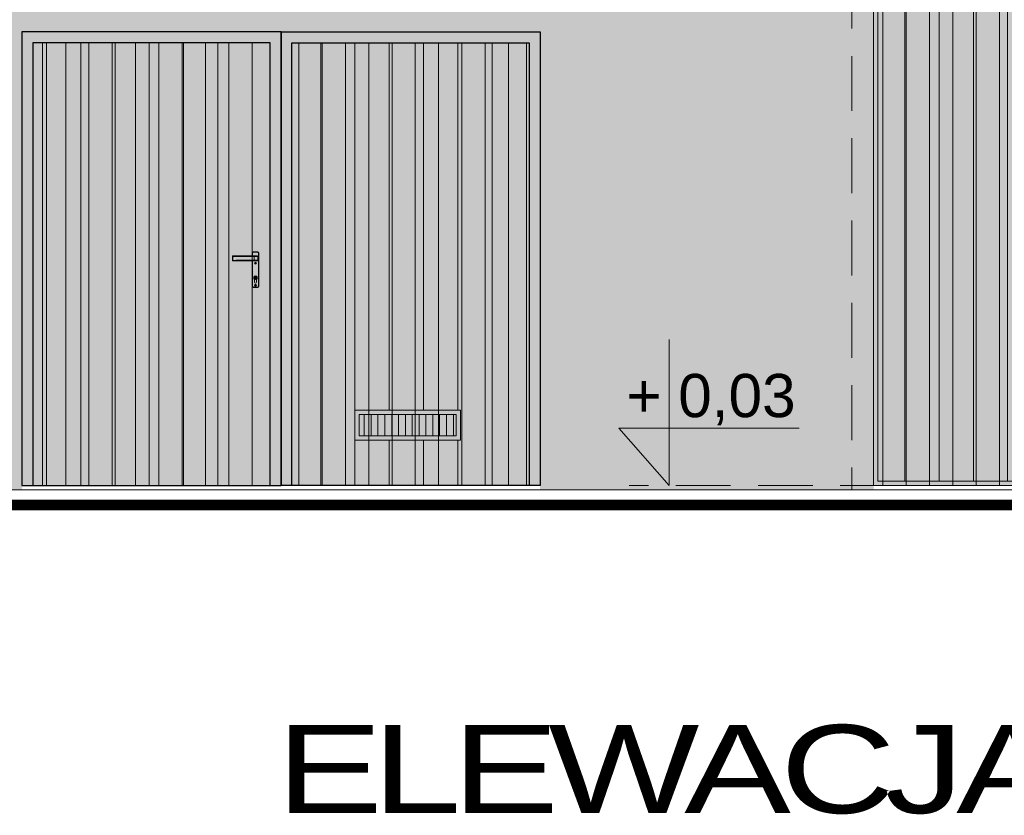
# Model space of a CAD drawing. Header units: millimetres. Extents: x 14041 to 23361, y -6349 to 12956.
# Tile 58 of 106: x 20943 to 21399, y 3508 to 3877. Entities that reach past the tile are written whole.
import ezdxf

# ---------------------------------------------------------------- set-up
doc = ezdxf.new("R2010")
doc.units = ezdxf.units.MM
doc.linetypes.add('KRESKOWA', pattern=[19.05, 12.7, -6.35])
for name, color, linetype, lineweight in [('A-opisy', 7, 'Continuous', 18), ('A-rzędne projektowane', 7, 'Continuous', 20), ('A-stolarka', 5, 'Continuous', 15), ('A-wypełnienie', 252, 'Continuous', 9), ('E-obrys', 7, 'Continuous', 9)]:
    doc.layers.add(name, color=color, linetype=linetype, lineweight=lineweight)
doc.styles.add('OP.3', font='arial.ttf', dxfattribs={"height": 16})

msp = doc.modelspace()

# ---------------------------------------------------------------- hatches: boundary and pattern name
at = {"layer": 'A-stolarka', "ltscale": 2, "transparency": 33554687}
h = msp.add_hatch(dxfattribs=at)
h.set_pattern_fill('ANSI31', angle=45)
h.set_pattern_definition([(90, (-4755.0285, -5657.2575), (-3.175, 2e-16), [])])
h.paths.add_polyline_path([(21099.8, 3694.08), (21099.8, 3684.08), (21144.8, 3684.08), (21144.8, 3694.08)])
at = {"layer": 'A-wypełnienie', "lineweight": 15, "ltscale": 2, "transparency": 33554687}
h = msp.add_hatch(color=253, dxfattribs=at)
h.dxf.hatch_style = 1
h.paths.add_polyline_path([(19988.04, 3659.13), (19988.04, 3939.18), (19658.04, 3939.18), (19658.04, 3959.18), (19658.04, 3963.18), (20903.04, 3963.18), (20903.04, 3939.18), (20588.04, 3936.18), (20588.04, 3659.13), (20943.62, 3659.13), (20943.62, 3871.13), (21183.62, 3871.13), (21183.62, 3659.13), (21338.04, 3659.13), (21338.04, 3936.18), (21033.04, 3939.18), (21033.04, 3963.18), (22243.04, 3963.18), (22243.04, 3939.18), (22223.04, 3936.18), (22223.04, 3659.13), (22273.04, 3659.13), (22273.04, 4001.13), (19628.04, 4001.13), (19628.04, 3659.13), (19678.04, 3659.13), (19678.04, 3936.18), (19828.04, 3936.18), (19828.04, 3659.13)])
at = {"layer": 'A-wypełnienie', "ltscale": 10, "transparency": 33554687}
h = msp.add_hatch(dxfattribs=at)
h.set_pattern_fill('ANSI31', color=253, scale=3.4, angle=45)
h.set_pattern_definition([(90, (1350, 0), (-10.795, 7e-16), [])])
h.paths.add_polyline_path([(21338.04, 3936.18), (21938.04, 3936.18), (21938.04, 3661.13), (21338.04, 3661.13)])
at = {"layer": 'A-wypełnienie', "lineweight": 15, "ltscale": 2, "transparency": 33554687}
h = msp.add_hatch(color=252, dxfattribs=at)
h.dxf.hatch_style = 1
h.paths.add_polyline_path([(21338.04, 3936.18), (21948.04, 3936.18), (21948.04, 3661.13), (21338.04, 3661.13)])
h = msp.add_hatch(color=252, dxfattribs=at)
h.dxf.hatch_style = 1
h.paths.add_polyline_path([(20943.62, 3871.13), (21183.62, 3871.13), (21183.62, 3661.13), (20943.62, 3661.13)])
at = {"layer": 'A-wypełnienie', "ltscale": 10, "transparency": 33554687}
h = msp.add_hatch(dxfattribs=at)
h.set_pattern_fill('ANSI31', color=253, scale=3.4, angle=45)
h.paths.add_polyline_path([(21058.62, 3866.13), (20948.62, 3866.13), (20948.62, 3661.13), (21058.62, 3661.13)])
h.paths.add_polyline_path([(21068.62, 3661.13), (21178.62, 3661.13), (21178.62, 3866.13), (21068.62, 3866.13)])
at = {"layer": 'E-obrys', "lineweight": 15, "ltscale": 2, "transparency": 33554687}
h = msp.add_hatch(dxfattribs=at)
h.set_pattern_fill('ANSI31', scale=5, angle=45)
h.set_pattern_definition([(90, (1350, 0), (-15.875, 1e-15), [])])
h.paths.add_polyline_path([(21636.04, 3663.13), (21636.04, 3934.18), (21340.04, 3934.18), (21340.04, 3663.13)])
h.paths.add_polyline_path([(21468.54, 3696.08), (21517.54, 3696.08), (21517.54, 3682.08), (21468.54, 3682.08)], flags=16)
edge = h.paths.add_edge_path(flags=16)
edge.add_spline(control_points=[(21624.56, 3765.48), (21625.17, 3765.48), (21625.78, 3765.48), (21626.39, 3765.48)], knot_values=[0, 0, 0, 0, 1, 1, 1, 1], degree=3, periodic=0)
edge.add_line((21626.39, 3765.48), (21629.99, 3765.9))
edge.add_line((21630.03, 3765.52), (21627.43, 3765.22))
edge.add_line((21627.43, 3765.22), (21627.43, 3756.45))
edge.add_arc((21626.73, 3756.45), 0.45, 270, 360, ccw=False)
edge.add_line((21626.73, 3756), (21624.23, 3756))
edge.add_arc((21624.23, 3756.45), 0.7, 180, 270, ccw=False)
edge.add_line((21623.53, 3756.45), (21623.53, 3765.22))
edge.add_line((21623.53, 3765.22), (21620.92, 3765.52))
edge.add_line((21620.96, 3765.9), (21624.56, 3765.48))
edge = h.paths.add_edge_path(flags=16)
edge.add_line((21620.92, 3767.27), (21623.53, 3767.57))
edge.add_line((21623.53, 3767.57), (21623.53, 3768.85))
edge.add_arc((21624.23, 3768.85), 0.45, 90, 180, ccw=False)
edge.add_line((21624.23, 3769.3), (21626.73, 3769.3))
edge.add_arc((21626.73, 3768.85), 0.45, 0, 90, ccw=False)
edge.add_line((21627.43, 3768.85), (21627.43, 3767.57))
edge.add_line((21627.43, 3767.57), (21630.03, 3767.27))
edge.add_line((21629.99, 3766.9), (21626.39, 3767.31))
edge.add_spline(control_points=[(21626.39, 3767.31), (21625.78, 3767.31), (21625.17, 3767.31), (21624.56, 3767.31)], knot_values=[0, 0, 0, 0, 1, 1, 1, 1], degree=3, periodic=0)
edge.add_line((21624.56, 3767.31), (21620.96, 3766.9))
h.paths.add_polyline_path([(21625.9, 3768.3, 1), (21625.05, 3768.3, 1)], flags=16)
h.paths.add_polyline_path([(21470.54, 3694.08), (21515.54, 3694.08), (21515.54, 3684.08), (21470.54, 3684.08)], flags=0)
h.paths.add_polyline_path([(21625.9, 3757, 1), (21625.05, 3757, 1)], flags=0)
h.paths.add_polyline_path([(21626.03, 3758.45, -1), (21624.93, 3758.45), (21624.98, 3759.71, -0.67573), (21625.59, 3761.29, -0.668109), (21626.03, 3759.68)], flags=0)
h = msp.add_hatch(dxfattribs=at)
h.set_pattern_fill('ANSI31', scale=5, angle=45)
h.paths.add_polyline_path([(21058.62, 3866.13), (20948.62, 3866.13), (20948.62, 3661.13), (21058.62, 3661.13)])
h.paths.add_polyline_path([(21178.62, 3661.13), (21178.62, 3866.13), (21068.62, 3866.13), (21068.62, 3661.13)])
h.paths.add_polyline_path([(21053.35, 3753.32, -0.414214), (21052.85, 3752.82), (21050.75, 3753.02), (21053.15, 3753.32), (21052.85, 3769.12), (21050.75, 3769.32), (21052.85, 3769.32, -0.414214), (21053.15, 3768.82), (21053.15, 3753.32)], is_closed=False, flags=16)
h.paths.add_polyline_path([(21051.17, 3765.14), (21050.45, 3765.14), (21050.45, 3753.32, 0.414214), (21050.75, 3752.82), (21052.85, 3752.82, 0.414214), (21052.85, 3753.02), (21050.75, 3753.02, -0.414214), (21050.45, 3753.32), (21050.25, 3765.14), (21042.93, 3765.44), (21051.25, 3765.44)], is_closed=False, flags=16)
h.paths.add_polyline_path([(21051.25, 3765.44), (21051.17, 3767.44), (21052.95, 3767.14), (21052.65, 3765.14), (21051.25, 3765.44), (21042.74, 3765.14), (21050.45, 3765.14), (21051.17, 3765.14)], is_closed=False, flags=16)
h.paths.add_polyline_path([(21051.25, 3767.14), (21042.74, 3767.44), (21050.45, 3767.44), (21050.45, 3768.82, -0.414214), (21050.75, 3769.12), (21053.35, 3768.82, 0.414214), (21052.85, 3769.32), (21050.75, 3769.12, 0.414214), (21050.45, 3768.82), (21050.45, 3767.44), (21051.17, 3767.44)], is_closed=False, flags=16)
h.paths.add_polyline_path([(21097.8, 3696.08), (21146.8, 3696.08), (21146.8, 3682.08), (21097.8, 3682.08)], flags=16)
h.paths.add_polyline_path([(21051.31, 3755.33), (21051.31, 3756.58, -3.186141), (21052.3, 3756.58), (21052.3, 3755.33, -1)], flags=0)
h.paths.add_polyline_path([(21052.21, 3764.09, 1), (21051.39, 3764.09, 1)], flags=0)
h.paths.add_polyline_path([(21052.21, 3753.79, 1), (21051.39, 3753.79, 1)], flags=0)
h.paths.add_polyline_path([(21052.5, 3757.29, 1), (21051.1, 3757.29, 1)], flags=0)
h.paths.add_polyline_path([(21099.8, 3694.08), (21144.8, 3694.08), (21144.8, 3684.08), (21099.8, 3684.08)], flags=0)

# ---------------------------------------------------------------- linework, layer by layer
msp.add_line((21063.62, 3871.13), (21063.62, 3661.13))
msp.add_line((21063.62, 3871.13), (21063.62, 3661.13))
for points in [[(21063.62, 3871.13), (20943.62, 3871.13), (20943.62, 3661.13), (21063.62, 3661.13)], [(21063.62, 3871.13), (21183.62, 3871.13), (21183.62, 3661.13), (21063.62, 3661.13)], [(21058.62, 3866.13), (20948.62, 3866.13), (20948.62, 3661.13), (21058.62, 3661.13)], [(21068.62, 3866.13), (21178.62, 3866.13), (21178.62, 3661.13), (21068.62, 3661.13)]]:
    msp.add_lwpolyline(points, close=True)
at = {"layer": 'A-rzędne projektowane'}
msp.add_lwpolyline([(21243.44, 3728.75), (21243.44, 3661.13), (21220.12, 3687.68), (21303.54, 3687.68)], dxfattribs=at)
at = {"layer": 'A-stolarka', "color": 7, "linetype": 'Continuous', "ltscale": 25.4}
for p, q in [((21041.15, 3767.24), (21041.15, 3765.34)), ((21041.15, 3767.24), (21041.3, 3767.24)), ((21041.3, 3765.34), (21041.3, 3767.24)), ((21041.3, 3767.24), (21042.64, 3767.24)), ((21041.4, 3767.44), (21041.35, 3767.44)), ((21042.74, 3767.44), (21041.4, 3767.44)), ((21051.17, 3767.44), (21042.74, 3767.44)), ((21042.78, 3767.19), (21042.93, 3767.14)), ((21042.88, 3767.29), (21042.93, 3767.14)), ((21042.93, 3767.14), (21051.25, 3767.14)), ((21050.25, 3768.82), (21050.25, 3767.44)), ((21050.25, 3768.82), (21050.45, 3768.82)), ((21050.45, 3767.44), (21050.45, 3768.82)), ((21052.85, 3769.32), (21050.75, 3769.32)), ((21050.75, 3769.32), (21050.75, 3769.12)), ((21050.75, 3769.12), (21052.85, 3769.12)), ((21052.65, 3767.44), (21051.17, 3767.44)), ((21051.25, 3767.14), (21051.25, 3765.44)), ((21051.25, 3767.14), (21052.95, 3767.14)), ((21052.85, 3769.12), (21052.85, 3769.32)), ((21052.95, 3765.44), (21052.95, 3767.14)), ((21053.15, 3768.82), (21053.15, 3753.32)), ((21053.15, 3768.82), (21053.35, 3768.82)), ((21053.35, 3753.32), (21053.35, 3768.82)), ((21041.3, 3765.34), (21041.15, 3765.34)), ((21042.64, 3765.34), (21041.3, 3765.34)), ((21041.35, 3765.14), (21041.4, 3765.14)), ((21041.4, 3765.14), (21042.74, 3765.14)), ((21042.74, 3765.14), (21051.17, 3765.14)), ((21042.78, 3765.39), (21042.93, 3765.44)), ((21042.88, 3765.29), (21042.93, 3765.44)), ((21051.25, 3765.44), (21042.93, 3765.44)), ((21050.25, 3765.14), (21050.25, 3753.32)), ((21050.45, 3753.32), (21050.45, 3765.14)), ((21051.17, 3765.14), (21052.65, 3765.14)), ((21052.95, 3765.44), (21051.25, 3765.44)), ((21051.56, 3764.14), (21051.56, 3764.04)), ((21051.56, 3764.13), (21051.56, 3764.14)), ((21051.76, 3764.13), (21051.56, 3764.13)), ((21051.56, 3764.13), (21051.56, 3764.05)), ((21051.56, 3764.05), (21051.56, 3764.04)), ((21051.56, 3764.05), (21051.76, 3764.05)), ((21051.56, 3764.04), (21051.75, 3764.04)), ((21051.76, 3764.34), (21051.75, 3764.14)), ((21051.76, 3764.13), (21051.75, 3764.14)), ((21051.76, 3764.05), (21051.75, 3764.04)), ((21051.85, 3764.34), (21051.76, 3764.34)), ((21051.76, 3764.33), (21051.76, 3764.34)), ((21051.84, 3764.33), (21051.76, 3764.33)), ((21051.76, 3764.33), (21051.76, 3764.13)), ((21051.76, 3764.05), (21051.76, 3763.85)), ((21051.76, 3763.85), (21051.76, 3763.84)), ((21051.76, 3763.85), (21051.84, 3763.85)), ((21051.76, 3763.84), (21051.85, 3763.84)), ((21051.84, 3764.33), (21051.85, 3764.34)), ((21051.84, 3764.13), (21051.84, 3764.33)), ((21051.84, 3764.13), (21051.85, 3764.14)), ((21052.04, 3764.13), (21051.84, 3764.13)), ((21051.84, 3764.05), (21051.85, 3764.04)), ((21051.84, 3763.85), (21051.84, 3764.05)), ((21051.84, 3764.05), (21052.04, 3764.05)), ((21051.84, 3763.85), (21051.85, 3763.84)), ((21052.05, 3764.14), (21051.85, 3764.14)), ((21051.85, 3763.84), (21051.85, 3764.04)), ((21052.04, 3764.13), (21052.05, 3764.14)), ((21052.04, 3764.05), (21052.04, 3764.13)), ((21052.04, 3764.05), (21052.05, 3764.04)), ((21052.05, 3764.04), (21052.05, 3764.14)), ((21051.7, 3757.34), (21051.7, 3757.64)), ((21051.7, 3757.64), (21051.9, 3757.64)), ((21051.8, 3757.54), (21051.8, 3757.44)), ((21051.9, 3757.54), (21051.8, 3757.54)), ((21051.8, 3757.44), (21051.9, 3757.44)), ((21051.9, 3757.64), (21051.9, 3757.54)), ((21051.9, 3757.44), (21051.9, 3757.04)), ((21050.25, 3753.32), (21050.45, 3753.32)), ((21052.85, 3753.02), (21050.75, 3753.02)), ((21050.75, 3752.82), (21050.75, 3753.02)), ((21051.3, 3756.57), (21051.3, 3755.32)), ((21051.31, 3755.33), (21051.31, 3756.58)), ((21051.56, 3753.84), (21051.56, 3753.74)), ((21051.56, 3753.83), (21051.56, 3753.84)), ((21051.76, 3753.83), (21051.56, 3753.83)), ((21051.56, 3753.83), (21051.56, 3753.75)), ((21051.56, 3753.75), (21051.56, 3753.74)), ((21051.56, 3753.75), (21051.76, 3753.75)), ((21051.56, 3753.74), (21051.75, 3753.74)), ((21051.8, 3757.34), (21051.7, 3757.34)), ((21051.7, 3756.74), (21051.7, 3757.24)), ((21051.7, 3757.24), (21051.8, 3757.24)), ((21051.8, 3756.74), (21051.7, 3756.74)), ((21051.76, 3754.04), (21051.75, 3753.84)), ((21051.76, 3753.83), (21051.75, 3753.84)), ((21051.76, 3753.75), (21051.75, 3753.74)), ((21051.85, 3754.04), (21051.76, 3754.04)), ((21051.76, 3754.03), (21051.76, 3754.04)), ((21051.84, 3754.03), (21051.76, 3754.03)), ((21051.76, 3754.03), (21051.76, 3753.83)), ((21051.76, 3753.75), (21051.76, 3753.55)), ((21051.76, 3753.55), (21051.76, 3753.54)), ((21051.76, 3753.55), (21051.84, 3753.55)), ((21051.76, 3753.54), (21051.85, 3753.54)), ((21051.8, 3757.24), (21051.8, 3757.34)), ((21051.9, 3757.04), (21051.8, 3757.04)), ((21051.8, 3757.04), (21051.8, 3756.74)), ((21051.84, 3754.03), (21051.85, 3754.04)), ((21051.84, 3753.83), (21051.84, 3754.03)), ((21051.84, 3753.83), (21051.85, 3753.84)), ((21052.04, 3753.83), (21051.84, 3753.83)), ((21051.84, 3753.75), (21051.85, 3753.74)), ((21051.84, 3753.55), (21051.84, 3753.75)), ((21051.84, 3753.75), (21052.04, 3753.75)), ((21051.84, 3753.55), (21051.85, 3753.54)), ((21052.05, 3753.84), (21051.85, 3753.84)), ((21051.85, 3753.54), (21051.85, 3753.74)), ((21052.04, 3753.83), (21052.05, 3753.84)), ((21052.04, 3753.75), (21052.04, 3753.83)), ((21052.04, 3753.75), (21052.05, 3753.74)), ((21052.05, 3753.74), (21052.05, 3753.84)), ((21052.3, 3756.58), (21052.3, 3755.33)), ((21052.3, 3755.32), (21052.3, 3756.57)), ((21052.85, 3753.02), (21052.85, 3752.82)), ((21053.15, 3753.32), (21053.35, 3753.32)), ((21050.75, 3752.82), (21052.85, 3752.82))]:
    msp.add_line(p, q, dxfattribs=at)
at = {"layer": 'A-stolarka', "color": 7, "ltscale": 2}
msp.add_lwpolyline([(21097.8, 3696.08), (21097.8, 3682.08), (21146.8, 3682.08), (21146.8, 3696.08)], close=True, dxfattribs=at)
msp.add_lwpolyline([(21099.8, 3694.08), (21099.8, 3684.08), (21144.8, 3684.08), (21144.8, 3694.08), (21099.8, 3694.08)], dxfattribs=at)
at = {"layer": 'A-stolarka', "color": 7, "linetype": 'Continuous', "ltscale": 25.4}
for centre, radius in [((21051.8, 3764.09), 0.51), ((21051.8, 3764.09), 0.408), ((21051.8, 3757.29), 0.7), ((21051.8, 3753.79), 0.51), ((21051.8, 3753.79), 0.408)]:
    msp.add_circle(centre, radius, dxfattribs=at)
for centre, radius, start, end in [((21041.35, 3767.24), 0.2, 90, 180), ((21050.75, 3768.82), 0.5, 90, 180), ((21050.75, 3768.82), 0.3, 90, 180), ((21052.65, 3767.14), 0.3, 0, 90), ((21052.85, 3768.82), 0.5, 0, 90), ((21052.85, 3768.82), 0.3, 0, 90), ((21041.35, 3765.34), 0.2, 180, 270), ((21051.79, 3757.8), 6.34, 90.3171, 92.0867), ((21058.1, 3764.08), 6.34, 180.3171, 182.0867), ((21045.51, 3764.1), 6.34, 0.3171, 2.0867), ((21051.82, 3770.38), 6.34, 270.3171, 272.0867), ((21052.65, 3765.44), 0.3, 270, 0), ((21051.8, 3757.29), 0.875, 304.85, 235.15), ((21051.8, 3757.29), 0.866, 304.8499, 235.1501), ((21050.75, 3753.32), 0.5, 180, 270), ((21050.75, 3753.32), 0.3, 180, 270), ((21051.8, 3755.32), 0.5, 180, 0), ((21051.8, 3755.33), 0.495, 180, 0), ((21051.79, 3747.5), 6.34, 90.3171, 92.0867), ((21058.1, 3753.78), 6.34, 180.3171, 182.0867), ((21045.51, 3753.8), 6.34, 0.3171, 2.0867), ((21051.82, 3760.08), 6.34, 270.3171, 272.0867), ((21052.85, 3753.32), 0.3, 270, 0), ((21052.85, 3753.32), 0.5, 270, 0)]:
    msp.add_arc(centre, radius, start, end, dxfattribs=at)
at = {"layer": 'A-stolarka', "color": 7, "linetype": 'Continuous', "ltscale": 25.4, "extrusion": (0, 0, -1)}
for centre, major_axis, ratio, start_param, end_param in [((21041.4, 3767.24), (0, -0.2), 0.50702, 1.570796, 3.141593), ((21042.74, 3767.24), (0, 0.2), 0.50702, 4.712389, 6.283185), ((21042.64, 3767.14), (0.17, 0), 0.588235, 4.712389, 5.751461), ((21042.74, 3767.14), (0, 0.3), 0.566667, 0, 1.039072), ((21042.88, 3767.19), (-0.141, -0.141), 0.384048, 1.204117, 1.937476), ((21051.17, 3767.14), (0, 0.3), 0.272308, 0, 1.570796), ((21041.4, 3765.34), (0, -0.2), 0.50702, 0, 1.570796), ((21042.64, 3765.44), (0.17, 0), 0.588235, 0.531724, 1.570796), ((21042.74, 3765.34), (0, 0.2), 0.50702, 3.141593, 4.712389), ((21042.74, 3765.44), (0, -0.3), 0.566667, 5.244113, 6.283185), ((21042.88, 3765.39), (-0.141, 0.141), 0.384048, 4.34571, 5.079068), ((21051.17, 3765.44), (0, -0.3), 0.272308, 4.712389, 6.283185)]:
    msp.add_ellipse(centre, major_axis=major_axis, ratio=ratio, start_param=start_param, end_param=end_param, dxfattribs=at)
at = {"layer": 'A-wypełnienie', "lineweight": 15, "ltscale": 2}
msp.add_lwpolyline([(20943.62, 3871.13), (21183.62, 3871.13), (21183.62, 3661.13), (20943.62, 3661.13)], close=True, dxfattribs=at)
at = {"layer": 'E-obrys', "linetype": 'KRESKOWA', "ltscale": 2}
for p, q in [((21328.04, 3936.18), (21328.04, 3659.13)), ((21348.04, 3661.13), (21224.87, 3661.13))]:
    msp.add_line(p, q, dxfattribs=at)
at = {"layer": 'E-obrys'}
msp.add_line((22373.77, 3659.13), (19517.29, 3659.13), dxfattribs=at)
at = {"layer": 'E-obrys', "ltscale": 2}
for points in [[(21338.04, 3936.18), (21938.04, 3936.18), (21938.04, 3661.13), (21338.04, 3661.13)], [(21340.04, 3934.18), (21936.04, 3934.18), (21936.04, 3663.13), (21340.04, 3663.13)]]:
    msp.add_lwpolyline(points, close=True, dxfattribs=at)
at = {"layer": 'E-obrys', "const_width": 5}
msp.add_lwpolyline([(22400.24, 3652.13), (19512.4, 3652.13)], dxfattribs=at)

# ---------------------------------------------------------------- texts
at = {"layer": 'A-opisy', "insert": (21446.69, 3529.55), "char_height": 34, "width": 2479.1208, "attachment_point": 5, "style": 'OP.3'}
msp.add_mtext('{\\T0.9;\\W1.3;\\fArial|b0|i0|c238|p34;\\H1.2x;ELEWACJA ZACHODNIA}', dxfattribs=at)
at = {"layer": 'A-rzędne projektowane', "insert": (21223.52, 3712.78), "char_height": 20, "attachment_point": 1, "style": 'OP.3'}
msp.add_mtext_dynamic_manual_height_columns('+ 0,03', width=115.2505, gutter_width=12.5, heights=[0], dxfattribs=at)

doc.saveas('drawing.dxf')
